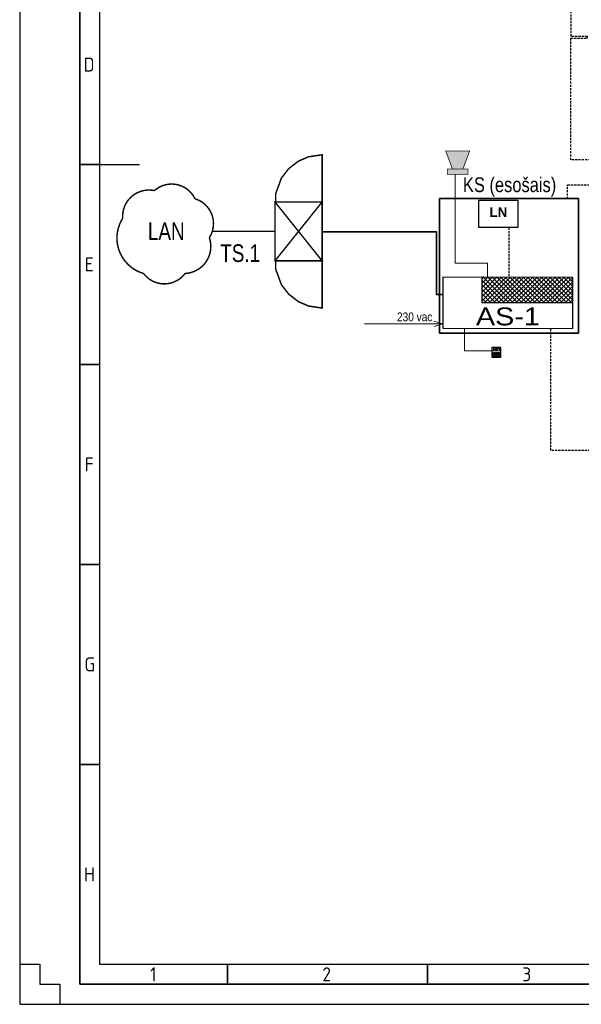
# Model space of a CAD drawing. Header units: millimetres. Extents: x -1662057 to -197461, y -941126 to 63888.
# Tile 20 of 209: x -1629150 to -1610095, y -779078 to -745672. Entities that reach past the tile are written whole.
import ezdxf
from ezdxf.enums import TextEntityAlignment as Align

# ---------------------------------------------------------------- set-up
doc = ezdxf.new("R2018")
doc.units = ezdxf.units.MM
doc.set_wipeout_variables(frame=1)
doc.linetypes.add('( DASHED )', pattern=[0.75, 0.5, -0.25])
doc.layers.get('0').update_dxf_attribs({"linetype": 'CONTINUOUS'})
for name, color, linetype, lineweight in [('AS', 1, 'CONTINUOUS', 18), ('AS_detektori', 234, 'CONTINUOUS', 15), ('AS_kabelis', 16, 'CONTINUOUS', 15), ('VS_AS', 5, 'CONTINUOUS', 25), ('Vājstrāvas tīkls', 5, 'CONTINUOUS', 30)]:
    doc.layers.add(name, color=color, linetype=linetype, lineweight=lineweight)
for name, color, linetype in [('ESS AS', 5, 'CONTINUOUS'), ('ESS_AS_iekartas', 102, 'CONTINUOUS'), ('Rasējuma lapa', 7, 'CONTINUOUS'), ('VS-AS_Iekartas', 5, 'CONTINUOUS')]:
    doc.layers.add(name, color=color, linetype=linetype)
doc.styles.add('ARIAL', font='arialbd.ttf')
doc.styles.add('Arnis', font='ARIALN.TTF')
doc.styles.add('DEL_Arial Narrow', font='ARIALN.TTF')
doc.styles.add('ISO', font='iso')
doc.styles.add('LV', font='arial.ttf')

# ---------------------------------------------------------------- blocks, each defined once
blk = doc.blocks.new('A2_L')
at = {"layer": 'Rasējuma lapa'}
for p, q in [((-594, 420), (-594, 0)), ((-594, 10), (-589, 10)), ((-589, 10), (-589, 5)), ((-589, 5), (-584, 5)), ((-584, 5), (-584, 0)), ((-594, 0), (0, 0))]:
    blk.add_line(p, q, dxfattribs=at)
at = {"layer": 'Rasējuma lapa', "lineweight": 35}
for p, q in [((-579, 415), (-579, 5)), ((-574, 210), (-579, 210)), ((-574, 160), (-579, 160)), ((-574, 110), (-579, 110)), ((-574, 60), (-579, 60)), ((-542, 5), (-542, 10)), ((-492, 5), (-492, 10)), ((-579, 5), (-5, 5))]:
    blk.add_line(p, q, dxfattribs=at)
at = {"layer": 'Rasējuma lapa', "lineweight": 30}
for p, q in [((-574, 410), (-574, 10)), ((-574, 210), (-564, 210)), ((-574, 10), (-10, 10))]:
    blk.add_line(p, q, dxfattribs=at)
at = {"layer": 'Rasējuma lapa', "style": 'ISO'}
for s, p in [('D', (-578, 233.25)), ('E', (-577.73, 183.25)), ('F', (-577.73, 133.25)), ('G', (-577.81, 83.25)), ('H', (-577.9, 30.75)), ('1', (-561.38, 5.75)), ('2', (-518.29, 5.75)), ('3', (-468.3, 5.75))]:
    blk.add_text(s, height=3.5, dxfattribs=at).set_placement(p)
blk = doc.blocks.new('*U1302')
at = {"layer": 'Rasējuma lapa'}
blk.add_blockref('A2_L', (0, 0), dxfattribs=at)
blk = doc.blocks.new('DEL_VS-AS_kontroles_panelis')
blk.add_wipeout([(-326, 261), (326, 261), (326, -1), (-326, -1)]).dxf.layer = 'AS_kabelis'
at = {"layer": 'VS-AS_Iekartas', "color": 0}
for p, q in [((-325, 260), (325, 260)), ((-325, 0), (-325, 260)), ((-130, 251.7), (-121.7, 260)), ((-130, 229.2), (-99.2, 260)), ((-130, 206.8), (-76.8, 260)), ((-130, 184.3), (-54.3, 260)), ((-130, 161.9), (-31.9, 260)), ((-130, 139.4), (-9.4, 260)), ((4.7, 130), (-125.3, 260)), ((-117, 130), (13, 260)), ((27.2, 130), (-102.8, 260)), ((-94.5, 130), (35.5, 260)), ((49.6, 130), (-80.4, 260)), ((-72.1, 130), (57.9, 260)), ((72.1, 130), (-57.9, 260)), ((-49.6, 130), (80.4, 260)), ((94.5, 130), (-35.5, 260)), ((-27.2, 130), (102.8, 260)), ((117, 130), (-13, 260)), ((-4.7, 130), (125.3, 260)), ((139.4, 130), (9.4, 260)), ((17.7, 130), (147.7, 260)), ((161.9, 130), (31.9, 260)), ((40.2, 130), (170.2, 260)), ((184.3, 130), (54.3, 260)), ((62.6, 130), (192.6, 260)), ((206.8, 130), (76.8, 260)), ((85.1, 130), (215.1, 260)), ((229.2, 130), (99.2, 260)), ((107.5, 130), (237.5, 260)), ((251.7, 130), (121.7, 260)), ((130, 130), (260, 260)), ((274.1, 130), (144.1, 260)), ((152.5, 130), (282.5, 260)), ((296.6, 130), (166.6, 260)), ((174.9, 130), (304.9, 260)), ((319, 130), (189, 260)), ((197.4, 130), (325, 257.6)), ((325, 146.5), (211.5, 260)), ((325, 168.9), (233.9, 260)), ((325, 191.4), (256.4, 260)), ((325, 213.8), (278.8, 260)), ((325, 236.3), (301.3, 260)), ((325, 258.7), (323.7, 260)), ((325, 260), (325, 0)), ((-17.7, 130), (-130, 242.3)), ((-40.2, 130), (-130, 219.8)), ((219.8, 130), (325, 235.2)), ((242.3, 130), (325, 212.7)), ((-62.6, 130), (-130, 197.4)), ((-85.1, 130), (-130, 174.9)), ((-107.5, 130), (-130, 152.5)), ((264.7, 130), (325, 190.3)), ((287.2, 130), (325, 167.8)), ((309.6, 130), (325, 145.4)), ((325, 0), (-325, 0))]:
    blk.add_line(p, q, dxfattribs=at)
blk.add_lwpolyline([(-130, 260), (325, 260), (325, 130), (-130, 130)], close=True, dxfattribs=at)
at = {"layer": 'VS-AS_Iekartas', "color": 0, "style": 'DEL_Arial Narrow', "width": 1.4}
blk.add_attdef('TIPS', text='', height=90, dxfattribs=at).set_placement((0, -10), align=Align.BOTTOM_CENTER)
blk = doc.blocks.new('*U1870')
h = blk.add_hatch(color=102)
h.dxf.hatch_style = 1
h.paths.add_polyline_path([(1.35, 1.38), (3.1, 6.04), (-3.1, 6.04), (-1.35, 1.38)])
at = {"layer": 'ESS_AS_iekartas', "lineweight": 5}
blk.add_hatch(color=102, dxfattribs=at).paths.add_polyline_path([(2.69, 1.38), (2.69, 0), (-2.69, 0), (-2.69, 1.38)])
at = {"layer": 'ESS_AS_iekartas', "color": 18, "linetype": 'Continuous', "lineweight": 30, "true_color": 0x000000, "const_width": 0.2}
blk.add_lwpolyline([(1.35, 1.38), (3.1, 6.04), (-3.1, 6.04), (-1.35, 1.38), (1.35, 1.38)], dxfattribs=at)
blk.add_lwpolyline([(2.69, 1.38), (2.69, 0), (-2.69, 0), (-2.69, 1.38)], close=True, dxfattribs=at)
at = {"layer": 'ESS_AS_iekartas', "color": 0, "lineweight": 5, "flags": 104}
blk.add_attdef('NOSAUKUMS', text='', height=2.5, dxfattribs=at).set_placement((0.02, 9.97), align=Align.TOP_CENTER)
blk = doc.blocks.new('*U2184')
at = {"layer": 'Vājstrāvas tīkls', "color": 234, "lineweight": 9}
for p, q in [((-140, 385), (-54, 479)), ((-54, 479), (-72, 402)), ((-72, 402), (15, 478)), ((-13, 367), (118, 481)), ((15, 478), (-13, 367))]:
    blk.add_line(p, q, dxfattribs=at)
at = {"layer": 'Vājstrāvas tīkls', "color": 234, "lineweight": 15, "ltscale": 0.05}
blk.add_lwpolyline([(-217, 542), (217, 542), (217, 0), (-217, 0)], close=True, dxfattribs=at)
at = {"layer": 'Vājstrāvas tīkls', "color": 234, "lineweight": 25, "ltscale": 0.05}
for points in [[(-217, 542), (217, 542), (217, 0), (-217, 0)], [(-164, 268), (-77, 268), (-77, 217), (-164, 217)], [(-164, 184), (-77, 184), (-77, 133), (-164, 133)], [(-164, 100), (-77, 100), (-77, 49), (-164, 49)], [(-44, 268), (44, 268), (44, 217), (-44, 217)], [(-44, 184), (44, 184), (44, 133), (-44, 133)], [(-44, 100), (44, 100), (44, 49), (-44, 49)], [(77, 268), (164, 268), (164, 217), (77, 217)], [(77, 184), (164, 184), (164, 133), (77, 133)], [(77, 100), (164, 100), (164, 49), (77, 49)]]:
    blk.add_lwpolyline(points, close=True, dxfattribs=at)
at = {"layer": 'Vājstrāvas tīkls', "color": 234, "lineweight": 9, "ltscale": 0.05}
blk.add_lwpolyline([(-164, 502), (164, 502), (164, 354), (-164, 354)], close=True, dxfattribs=at)
at = {"layer": 'AS_detektori', "lineweight": 5, "style": 'ARIAL'}
blk.add_attdef('KEYPAD', text='', height=188, dxfattribs=at).set_placement((-137, 867), align=Align.CENTER)

msp = doc.modelspace()

# ---------------------------------------------------------------- linework, layer by layer
at = {"layer": 'AS', "const_width": 50}
for points in [[(-1618888.95053, -751854.75524), (-1618888.95053, -750254.75524), (-1619353.07523, -750323.5504), (-1619691.08831, -750470.35104), (-1620020.32138, -750723.38439), (-1620270.71098, -751048.07187), (-1620463.87045, -751572.57224), (-1620463.87045, -751854.75524)], [(-1618888.95053, -753854.75524), (-1618888.95053, -751854.75524), (-1620488.95053, -751854.75524), (-1620488.95053, -753854.75524), (-1618888.95053, -753854.75524), (-1620488.95053, -751854.75524), (-1618888.95053, -751854.75524), (-1620488.95053, -753854.75524)], [(-1618888.95053, -753854.75524), (-1618888.95053, -755454.75524), (-1619353.07523, -755385.96009), (-1619691.08831, -755239.15944), (-1620020.32138, -754986.12609), (-1620270.71098, -754661.43862), (-1620463.87045, -754136.93825), (-1620463.87045, -753854.75524)]]:
    msp.add_lwpolyline(points, dxfattribs=at)
at = {"layer": 'AS', "color": 94, "const_width": 50}
msp.add_lwpolyline([(-1625654.34587, -752407.80103, -0.5), (-1624578.4483, -751470.72895, -0.5), (-1623201.76216, -751748.37993, -0.5), (-1622715.87293, -753067.22212, -0.5), (-1623537.2571, -754281.94518, -0.5), (-1624948.64962, -754281.94518, -0.5)], format="xyb", close=True, dxfattribs=at)
at = {"layer": 'AS', "color": 1, "const_width": 50}
msp.add_lwpolyline([(-1620488.95053, -752854.75524), (-1622623.20433, -752854.75524)], dxfattribs=at)
at = {"layer": 'ESS_AS_iekartas', "color": 5, "lineweight": 30}
msp.add_lwpolyline([(-1613573.18956, -751795.30187), (-1612253.20776, -751795.30187), (-1612253.20776, -752717.25941), (-1613573.18956, -752717.25941)], close=True, dxfattribs=at)
at = {"layer": 'VS_AS', "color": 6, "linetype": '( DASHED )', "lineweight": 30, "ltscale": 150}
for points in [[(-1577378.85195, -750428.64751), (-1610445.27443, -750428.64751), (-1610445.27443, -746303.0465), (-1609887.33117, -746303.0465), (-1609887.33117, -746240.10491), (-1610433.35639, -746240.10491), (-1610433.35639, -740166.06036), (-1609887.53784, -740166.06036), (-1609887.53784, -740107.01113), (-1610422.95395, -740107.01113), (-1610422.95395, -734457.98827), (-1609886.02225, -734457.98827), (-1609886.02225, -734385.87398), (-1610419.78499, -734385.87398), (-1610419.78499, -728712.1995), (-1609893.18685, -728712.1995)], [(-1610559.4947, -751753.83051), (-1610559.4947, -751278.14777), (-1609401.17169, -751278.14777), (-1609401.17169, -751977.53566), (-1609264.28648, -751977.53566), (-1609264.28648, -751808.44425), (-1606965.20752, -751808.44425), (-1606965.20752, -751976.08734), (-1606862.28527, -751976.08734), (-1606862.28527, -750558.87565), (-1577365.90056, -750558.87565)]]:
    msp.add_lwpolyline(points, dxfattribs=at)

# ---------------------------------------------------------------- block references
at = {"layer": 'ESS AS', "transparency": 33554687}
ref = msp.add_blockref('*U1870', (-1614289.92895, -750917.10265), dxfattribs=dict(at, xscale=130.9921875, yscale=130.9921875, zscale=130.9921875))
lines = msp.add_mtext('SS1. ', dxfattribs={"layer": 'ESS_AS_iekartas', "color": 0, "lineweight": 5, "insert": (-1614287.53085, -749610.67854), "char_height": 2.5, "attachment_point": 1, "bg_fill": 3, "box_fill_scale": 1, "bg_fill_color": 256, "bg_fill_transparency": 0})
ref.add_attrib('NOSAUKUMS', '', (-1614287.53085, -749610.67854), dxfattribs={"flags": 104}).embed_mtext(lines)
ref = msp.add_blockref('*U2184', (-1612973.61734, -757131.96935), dxfattribs=dict(at, xscale=0.644652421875, yscale=0.644652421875, zscale=0.644652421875))
lines = msp.add_mtext('K1 ', dxfattribs={"layer": 'AS_detektori', "lineweight": 5, "insert": (-1613062.08281, -756573.15606), "char_height": 2.5, "attachment_point": 1, "bg_fill": 3, "box_fill_scale": 1, "bg_fill_color": 256, "bg_fill_transparency": 0})
ref.add_attrib('KEYPAD', '', (-1613062.08281, -756573.15606), dxfattribs={"flags": 104}).embed_mtext(lines)
at = {"layer": 'Rasējuma lapa', "xscale": 135.6730224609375, "yscale": 135.6730224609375, "zscale": 135.6730224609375}
msp.add_blockref('*U1302', (-1548560.09211, -779077.99725), dxfattribs=at)

# ---------------------------------------------------------------- texts
at = {"layer": 'AS', "color": 6, "style": 'LV', "width": 0.8}
msp.add_text('KS (esošais)', height=500, dxfattribs=at).set_placement((-1614111.35589, -751521.46648))
at = {"layer": 'AS', "color": 94, "width": 0.8}
msp.add_text('LAN', height=600, dxfattribs=at).set_placement((-1624800.72754, -753147.64188))
at = {"layer": 'AS', "color": 5, "width": 0.8}
msp.add_text('TS.1', height=600, dxfattribs=at).set_placement((-1622345.90041, -753892.19261))

# ---------------------------------------------------------------- next in the draw order: block references
at = {"layer": 'ESS AS', "color": 1, "transparency": 33554687, "xscale": 6.749999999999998, "yscale": 6.749999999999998, "zscale": 6.749999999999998, "rotation": 359.9240141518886}
msp.add_blockref('DEL_VS-AS_kontroles_panelis', (-1612586.98892, -756156.99802), dxfattribs=at).add_auto_attribs({'TIPS': 'AS-1'})

# ---------------------------------------------------------------- next in the draw order: texts
at = {"layer": 'ESS_AS_iekartas', "color": 251, "linetype": 'Continuous', "lineweight": 20, "true_color": 0x636466, "insert": (-1612907.55225, -752199.76966), "char_height": 326.2939453, "attachment_point": 5, "style": 'ARIAL', "bg_fill": 3, "box_fill_scale": 1.1, "bg_fill_color": 256, "bg_fill_transparency": 0}
msp.add_mtext('\\A1;{\\C5;LN}', dxfattribs=at)

# ---------------------------------------------------------------- next in the draw order: linework, layer by layer
at = {"layer": 'ESS_AS_iekartas', "color": 6, "linetype": '( DASHED )', "lineweight": 30, "ltscale": 150}
msp.add_line((-1612551.96522, -752728.69998), (-1612551.96522, -754394.44852), dxfattribs=at)
at = {"layer": 'ESS_AS_iekartas', "color": 7, "lineweight": 15}
msp.add_line((-1617449.22407, -755985.58945), (-1614809.22407, -755985.58945), dxfattribs=at)
at = {"layer": 'ESS_AS_iekartas', "color": 26, "lineweight": 15}
msp.add_lwpolyline([(-1614372.63488, -750908.69998), (-1614372.63488, -753934.91655), (-1613282.63488, -753934.91655), (-1613282.63488, -754384.8714)], dxfattribs=at)
at = {"layer": 'ESS_AS_iekartas', "color": 6, "lineweight": 35}
msp.add_lwpolyline([(-1614904.30995, -751738.69998), (-1610192.70714, -751738.69998), (-1610192.70714, -756302.90476), (-1614904.30995, -756302.90476)], close=True, dxfattribs=at)
at = {"layer": 'ESS_AS_iekartas', "color": 1, "lineweight": 35}
msp.add_lwpolyline([(-1618894.45315, -752872.05478), (-1615007.39362, -752872.05478), (-1615007.39362, -754995.45637), (-1614768.08502, -754995.45637)], dxfattribs=at)
at = {"layer": 'ESS_AS_iekartas', "color": 1, "lineweight": 30}
msp.add_lwpolyline([(-1612582.63488, -754403.01466), (-1612582.63488, -754407.08861)], dxfattribs=at)
at = {"layer": 'ESS_AS_iekartas', "color": 7, "lineweight": 15}
msp.add_lwpolyline([(-1615099.22407, -755905.58945), (-1614799.22407, -755985.58945), (-1615089.22407, -756075.58945)], dxfattribs=at)
at = {"layer": 'VS_AS', "color": 6, "lineweight": 20}
msp.add_lwpolyline([(-1613102.0323, -756908.55368), (-1614062.22655, -756908.55368), (-1614062.22655, -756163.06093)], dxfattribs=at)
at = {"layer": 'VS_AS', "color": 6, "linetype": '( DASHED )', "lineweight": 30, "ltscale": 150}
msp.add_lwpolyline([(-1607340.86681, -760406.82075), (-1607340.86681, -760285.43339), (-1609301.96953, -760285.43339), (-1609301.96953, -760424.17042), (-1609449.46385, -760424.17042), (-1609449.46385, -760285.43339), (-1611122.8803, -760285.43339), (-1611122.8803, -756158.14267)], dxfattribs=at)

# ---------------------------------------------------------------- next in the draw order: texts
at = {"layer": 'ESS AS', "color": 18, "true_color": 0x000000, "transparency": 33554687, "style": 'Arnis'}
msp.add_text('230 vac', height=299.670901, dxfattribs=at).set_placement((-1616349.22407, -755905.58945))

doc.saveas('drawing.dxf')
